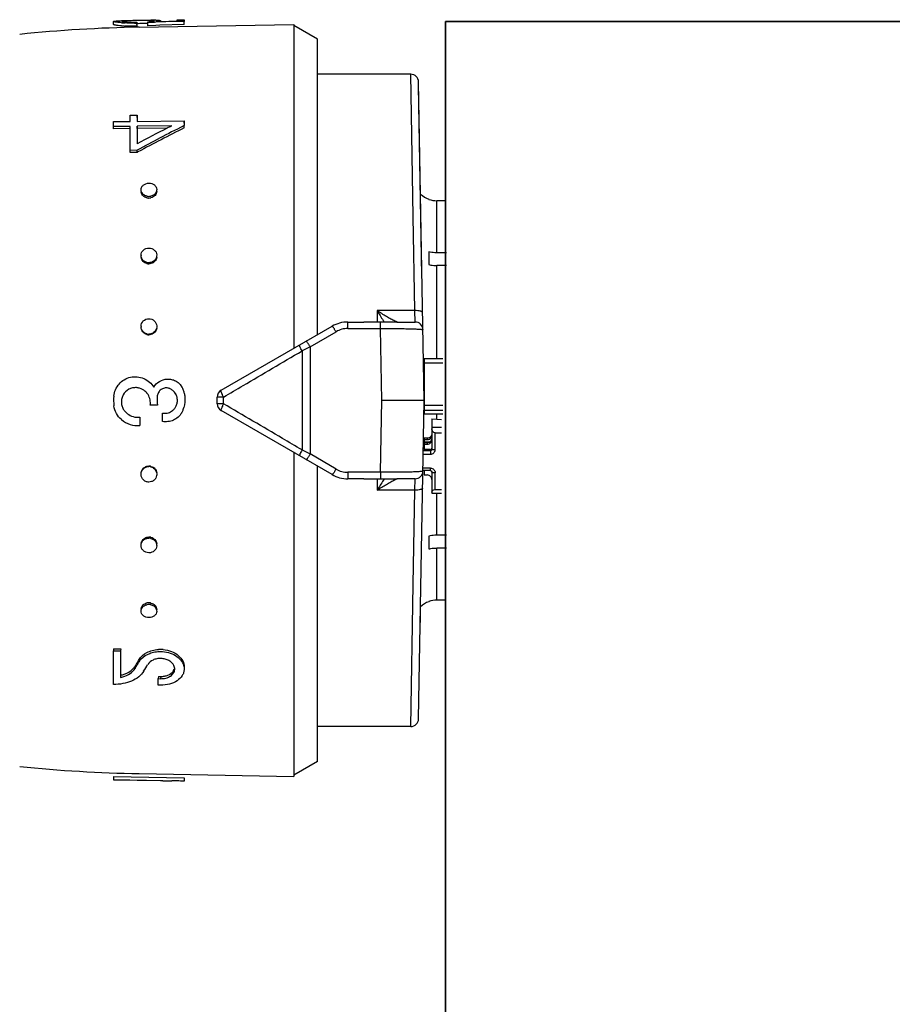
# Model space of a CAD drawing. Header units: millimetres. Extents: x 60394 to 199354, y 20895 to 166073.
# Tile 253 of 256: x 142745 to 142801, y 21618 to 21680. Entities that reach past the tile are written whole.
import ezdxf

# ---------------------------------------------------------------- set-up
doc = ezdxf.new("R2010")
doc.units = ezdxf.units.MM
doc.layers.add('UT_ZAŘÍZENÍ - OT', color=3, linetype='Continuous', lineweight=35)

msp = doc.modelspace()

# ---------------------------------------------------------------- linework, layer by layer
at = {"color": 0, "linetype": 'Continuous'}
for p, q in [((142751.438, 21679.977), (142751.434, 21680.177)), ((142752.07, 21680.223), (142752.085, 21680.224)), ((142752.085, 21680.224), (142752.097, 21680.224)), ((142752.087, 21680.164), (142752.086, 21680.21)), ((142753, 21680.237), (142752.878, 21680.235)), ((142752.924, 21680.138), (142752.924, 21680.075)), ((142753.61, 21680.104), (142753.61, 21680.157)), ((142753.834, 21680.177), (142753.833, 21680.241)), ((142754.121, 21680.172), (142754.424, 21680.181)), ((142755.417, 21680.168), (142754.126, 21680.123)), ((142754.271, 21680.176), (142754.27, 21680.191)), ((142754.424, 21680.181), (142755.483, 21680.215)), ((142754.434, 21680.235), (142754.434, 21680.182)), ((142755.485, 21680.171), (142755.417, 21680.168)), ((142755.483, 21680.283), (142755.933, 21680.291)), ((142755.483, 21680.215), (142755.483, 21680.283)), ((142755.933, 21680.186), (142755.485, 21680.171)), ((142755.933, 21680.291), (142755.933, 21680.186)), ((142755.937, 21679.987), (142755.933, 21680.186)), ((142752.927, 21679.876), (142752.924, 21680.075)), ((142753.001, 21680.037), (142752.926, 21680.036)), ((142753.069, 21679.813), (142762.938, 21679.986)), ((142753.611, 21680.044), (142753.58, 21680.044)), ((142754.04, 21680.12), (142753.61, 21680.104)), ((142753.613, 21679.905), (142753.61, 21680.104)), ((142754.13, 21679.924), (142753.613, 21679.905)), ((142754.126, 21680.123), (142754.04, 21680.12)), ((142754.388, 21679.933), (142754.13, 21679.924)), ((142755.937, 21679.987), (142754.388, 21679.933)), ((142762.938, 21679.986), (142762.938, 21659.341)), ((142764.438, 21679.046), (142762.938, 21679.912)), ((142764.438, 21660.207), (142764.438, 21679.046)), ((142770.383, 21676.812), (142764.438, 21676.812)), ((142770.538, 21667.748), (142770.383, 21676.812)), ((142771.238, 21656.012), (142770.883, 21676.321)), ((142771.099, 21663.946), (142770.887, 21676.071)), ((142752.484, 21674.207), (142752.934, 21674.213)), ((142752.484, 21673.801), (142752.484, 21674.207)), ((142752.934, 21674.213), (142752.934, 21673.807)), ((142752.937, 21674.062), (142752.934, 21674.213)), ((142752.934, 21673.807), (142755.933, 21673.846)), ((142755.933, 21673.846), (142755.933, 21673.534)), ((142755.937, 21673.699), (142755.933, 21673.846)), ((142751.434, 21673.788), (142752.484, 21673.801)), ((142751.434, 21673.477), (142751.434, 21673.788)), ((142752.484, 21673.49), (142751.434, 21673.477)), ((142751.438, 21673.333), (142751.434, 21673.477)), ((142752.487, 21673.346), (142751.438, 21673.333)), ((142752.484, 21671.958), (142752.484, 21673.49)), ((142755.148, 21673.524), (142752.934, 21673.496)), ((142752.934, 21673.496), (142752.934, 21672.377)), ((142752.937, 21673.352), (142752.934, 21673.496)), ((142754.855, 21673.376), (142752.937, 21673.352)), ((142752.937, 21673.352), (142752.937, 21672.494)), ((142755.093, 21673.496), (142755.148, 21673.524)), ((142755.933, 21673.534), (142755.878, 21673.506)), ((142755.937, 21673.39), (142755.933, 21673.534)), ((142752.934, 21671.963), (142752.484, 21671.958)), ((142752.937, 21671.832), (142752.934, 21671.963)), ((142752.487, 21671.827), (142752.484, 21671.958)), ((142752.937, 21671.832), (142752.487, 21671.827)), ((142752.989, 21671.86), (142752.937, 21671.832)), ((142771.538, 21668.848), (142771.538, 21668.835)), ((142772.038, 21665.425), (142772.038, 21668.749)), ((142772.608, 21668.749), (142772.038, 21668.749)), ((142770.64, 21661.737), (142770.538, 21667.748)), ((142771.538, 21665.486), (142771.538, 21664.672)), ((142772.655, 21665.425), (142772.038, 21665.425)), ((142772.038, 21658.686), (142772.038, 21664.612)), ((142772.663, 21664.612), (142772.038, 21664.612)), ((142768.238, 21661.737), (142768.238, 21661.003)), ((142770.64, 21661.737), (142768.238, 21661.737)), ((142770.659, 21661.012), (142770.64, 21661.737)), ((142758.288, 21656.656), (142765.368, 21660.744)), ((142766.368, 21660.597), (142766.368, 21661.012)), ((142766.368, 21661.012), (142767.395, 21661.012)), ((142768.465, 21660.597), (142768.465, 21661.004)), ((142769.501, 21661.012), (142770.659, 21661.012)), ((142763.971, 21659.424), (142765.618, 21660.392)), ((142766.368, 21660.597), (142768.465, 21660.597)), ((142768.537, 21656.012), (142768.465, 21660.597)), ((142763.971, 21659.424), (142763.971, 21652.6)), ((142763.45, 21659.168), (142763.45, 21652.856)), ((142771.238, 21658.686), (142771.238, 21655.164)), ((142771.238, 21658.686), (142772.438, 21658.686)), ((142771.238, 21658.402), (142772.438, 21658.402)), ((142754.224, 21655.709), (142753.774, 21655.709)), ((142758.038, 21655.8), (142758.038, 21656.223)), ((142758.451, 21655.796), (142758.451, 21656.227)), ((142768.465, 21651.427), (142768.537, 21656.012)), ((142771.238, 21656.012), (142768.537, 21656.012)), ((142770.883, 21635.703), (142771.238, 21656.012)), ((142771.238, 21655.706), (142772.438, 21655.706)), ((142754.544, 21654.668), (142754.544, 21655.203)), ((142765.368, 21651.28), (142758.288, 21655.367)), ((142771.238, 21655.391), (142772.438, 21655.391)), ((142771.238, 21655.164), (142772.438, 21655.164)), ((142772.038, 21654.821), (142772.038, 21655.164)), ((142753.114, 21654.94), (142753.114, 21654.406)), ((142771.738, 21654.837), (142771.738, 21652.914)), ((142771.738, 21654.837), (142772.338, 21654.804)), ((142771.738, 21654.306), (142772.338, 21654.306)), ((142771.938, 21652.875), (142771.938, 21653.954)), ((142771.938, 21653.954), (142772.338, 21653.954)), ((142771.238, 21653.168), (142771.188, 21653.168)), ((142771.191, 21653.363), (142771.601, 21653.363)), ((142771.192, 21653.397), (142771.198, 21653.72)), ((142771.239, 21653.394), (142771.192, 21653.397)), ((142771.238, 21653.608), (142771.238, 21653.363)), ((142771.438, 21653.608), (142771.238, 21653.608)), ((142771.238, 21653.51), (142771.438, 21653.51)), ((142771.238, 21653.315), (142771.238, 21652.874)), ((142771.438, 21653.315), (142771.238, 21653.315)), ((142771.238, 21653.218), (142771.438, 21653.218)), ((142771.438, 21653.608), (142771.438, 21653.51)), ((142771.438, 21653.315), (142771.438, 21653.218)), ((142762.938, 21652.683), (142762.938, 21632.038)), ((142765.618, 21651.631), (142763.971, 21652.6)), ((142771.178, 21652.581), (142771.638, 21652.581)), ((142771.182, 21652.816), (142771.638, 21652.816)), ((142771.238, 21652.972), (142771.184, 21652.972)), ((142771.638, 21652.874), (142771.238, 21652.874)), ((142771.638, 21652.874), (142771.638, 21652.581)), ((142764.438, 21632.978), (142764.438, 21651.817)), ((142766.368, 21651.427), (142766.368, 21651.012)), ((142768.465, 21651.427), (142766.368, 21651.427)), ((142768.465, 21651.427), (142768.465, 21651.019)), ((142771.638, 21651.537), (142771.159, 21651.537)), ((142771.638, 21651.698), (142771.162, 21651.698)), ((142771.238, 21651.537), (142771.238, 21651.256)), ((142771.238, 21651.256), (142771.438, 21651.256)), ((142771.638, 21651.537), (142771.638, 21651.698)), ((142771.738, 21651.443), (142771.738, 21650.089)), ((142771.938, 21650.325), (142771.938, 21651.404)), ((142767.395, 21651.012), (142766.368, 21651.012)), ((142768.238, 21651.021), (142768.238, 21650.287)), ((142770.659, 21651.012), (142769.501, 21651.012)), ((142770.64, 21650.287), (142770.659, 21651.012)), ((142770.64, 21650.287), (142768.238, 21650.287)), ((142770.538, 21644.276), (142770.64, 21650.287)), ((142771.738, 21650.089), (142772.338, 21650.089)), ((142771.938, 21650.325), (142772.338, 21650.325)), ((142772.038, 21647.412), (142772.038, 21650.089)), ((142771.538, 21647.351), (142771.538, 21646.538)), ((142772.663, 21647.412), (142772.038, 21647.412)), ((142772.038, 21643.275), (142772.038, 21646.599)), ((142772.655, 21646.599), (142772.038, 21646.599)), ((142770.383, 21635.212), (142770.538, 21644.276)), ((142771.538, 21643.189), (142771.538, 21643.176)), ((142772.608, 21643.275), (142772.038, 21643.275)), ((142770.982, 21641.397), (142770.997, 21642.259)), ((142751.438, 21640.171), (142751.434, 21640.04)), ((142751.434, 21637.897), (142751.434, 21640.04)), ((142751.434, 21640.04), (142751.884, 21640.034)), ((142751.438, 21640.171), (142751.887, 21640.166)), ((142751.887, 21640.166), (142751.884, 21640.034)), ((142751.884, 21640.034), (142751.884, 21638.346)), ((142753.031, 21639.435), (142753.059, 21639.482)), ((142753.059, 21639.482), (142753.056, 21639.344)), ((142752.804, 21639.059), (142752.801, 21638.918)), ((142752.914, 21639.106), (142752.943, 21639.154)), ((142754.287, 21638.414), (142754.284, 21638.268)), ((142754.284, 21637.86), (142754.284, 21638.268)), ((142754.284, 21638.268), (142754.434, 21638.266)), ((142754.287, 21638.414), (142754.437, 21638.412)), ((142754.437, 21638.412), (142754.434, 21638.266)), ((142754.434, 21637.858), (142754.284, 21637.86)), ((142770.383, 21635.212), (142764.438, 21635.212)), ((142764.438, 21632.978), (142762.938, 21632.112)), ((142751.438, 21632.026), (142751.434, 21631.826)), ((142751.434, 21631.814), (142751.434, 21631.826)), ((142751.434, 21631.826), (142755.933, 21631.748)), ((142754.584, 21631.76), (142751.434, 21631.814)), ((142751.438, 21632.026), (142755.937, 21631.947)), ((142753.069, 21632.21), (142762.938, 21632.038)), ((142755.937, 21631.947), (142755.933, 21631.748)), ((142755.937, 21631.937), (142755.933, 21631.737)), ((142754.584, 21631.756), (142754.584, 21631.76)), ((142754.584, 21631.756), (142755.147, 21631.746)), ((142755.933, 21631.748), (142755.933, 21631.737))]:
    msp.add_line(p, q, dxfattribs=at)
for centre, radius, start, end in [((142752.702, 21644.489), 35.74, 91.01238, 91.21551), ((142752.23, 21678.428), 1.789, 94.25337, 94.6326), ((142752.286, 21677.659), 2.559, 93.45872, 94.22835), ((142752.75, 21690.166), 10.03, 270.37671, 270.99382), ((142753.161, 21686.565), 6.424, 274.00652, 274.76218), ((142753.247, 21685.523), 5.379, 274.77014, 275.5791), ((142753.683, 21674.963), 5.28, 88.37447, 89.19799), ((142754.543, 21638.134), 42.126, 90.84632, 91.00332), ((142754.258, 21657.235), 23.023, 90.56986, 90.83886), ((142754.158, 21667.031), 13.227, 90.13111, 90.55891), ((142754.64, 21589.827), 90, 91, 95.86353), ((142752.552, 21688.653), 8.577, 265.82558, 266.62577), ((142752.553, 21688.504), 8.626, 265.85586, 266.65073), ((142752.625, 21689.907), 9.833, 266.63176, 267.39596), ((142752.627, 21689.775), 9.899, 266.65673, 267.41559), ((142752.707, 21692.617), 12.544, 270.2757, 270.99142), ((142770.383, 21676.312), 0.5, 1.00273, 90.00005), ((142803.222, 21579.572), 105.191, 116.74897, 118.55954), ((142802.767, 21578.909), 105.923, 116.89327, 118.06457), ((142802.958, 21579.195), 105.279, 116.52799, 118.3353), ((142799.855, 21584.596), 99.533, 116.72558, 116.87901), ((142753.527, 21669.332), 0.34, 181.83857, 189.22993), ((142753.68, 21669.602), 0.578, 257.40046, 263.77919), ((142753.683, 21669.499), 0.583, 257.43846, 263.79562), ((142753.679, 21669.591), 0.567, 263.76903, 270.51539), ((142753.682, 21669.489), 0.572, 263.78497, 270.51556), ((142753.678, 21669.601), 0.577, 270.61415, 283.65474), ((142753.681, 21669.499), 0.582, 270.61233, 283.61615), ((142753.857, 21669.341), 0.33, 0.0012, 1.80344), ((142772.038, 21670.262), 1.5, 226.64917, 250.52878), ((142772.039, 21670.258), 1.509, 250.58004, 269.92942), ((142753.598, 21665.261), 0.415, 180.00363, 182.62681), ((142753.77, 21665.192), 0.417, 351.68515, 359.95596), ((142753.682, 21665.325), 0.529, 255.90699, 262.90203), ((142753.686, 21665.257), 0.533, 255.94846, 262.92018), ((142753.681, 21665.311), 0.515, 262.89641, 270.33517), ((142753.684, 21665.242), 0.519, 262.91395, 270.33539), ((142789.02, 21674.259), 24.264, 211.06983, 212.81472), ((142753.655, 21660.727), 0.471, 180.01487, 185.18459), ((142766.368, 21659.012), 2, 90, 120), ((142785.063, 21671.714), 19.559, 212.83138, 213.19135), ((142770.659, 21660.512), 0.5, 0.9973, 89.99995), ((142753.685, 21660.737), 0.505, 254.94557, 262.29746), ((142753.688, 21660.706), 0.509, 254.989, 262.3166), ((142753.682, 21660.72), 0.488, 262.29512, 270.14263), ((142753.686, 21660.689), 0.492, 262.31359, 270.14288), ((142766.368, 21659.118), 1.479, 90.0293, 120.51258), ((142871.533, 21440.051), 244.324, 116.11937, 116.25551), ((142771.138, 21657.856), 0.0994, 313.59217, 359.98031), ((142771.137, 21657.868), 0.301, 284.00989, 289.44256), ((142754.873, 21656.311), 1.078, 27.84061, 34.02965), ((142754.095, 21656.012), 2.661, 174.20363, 187.38301), ((142752.83, 21655.949), 0.878, 79.26214, 86.10486), ((142752.82, 21655.9), 0.927, 73.07928, 79.21627), ((142752.817, 21655.862), 0.963, 41.07571, 50.01192), ((142752.811, 21655.858), 0.97, 32.46127, 41.04427), ((142756.52, 21656.012), 2.316, 172.81682, 187.51949), ((142754.793, 21656.234), 0.576, 71.25318, 78.39725), ((142754.795, 21656.241), 0.569, 63.84048, 71.25521), ((142754.67, 21656.005), 0.836, 39.13046, 49.82845), ((142754.677, 21656.01), 0.828, 29.69129, 39.12926), ((142754.878, 21656.313), 1.073, 21.6663, 27.84286), ((142754.895, 21656.32), 1.054, 15.21143, 21.66816), ((142753.983, 21656.073), 1.999, 11.83461, 15.19202), ((142758.538, 21656.223), 0.5, 120, 180), ((142771.138, 21656.24), 0.3, 70.55401, 72.35353), ((142758.538, 21655.8), 0.5, 180, 240), ((142752.825, 21655.906), 0.893, 214.11402, 220.95302), ((142752.995, 21656.055), 1.119, 220.98571, 227.22441), ((142754.686, 21655.975), 0.785, 259.56156, 266.77563), ((142754.673, 21656.013), 0.831, 307.97112, 320.9467), ((142754.665, 21656.02), 0.841, 320.92395, 328.11089), ((142754.714, 21655.874), 1.247, 328.36326, 330.5708), ((142754.729, 21655.867), 1.23, 330.55262, 339.45926), ((142754.775, 21655.849), 1.181, 339.47291, 345.3977), ((142752.996, 21656.046), 1.644, 229.79423, 274.1007), ((142752.996, 21656.038), 1.104, 269.87405, 276.1358), ((142771.447, 21653.805), 0.29, 325.94596, 359.95559), ((142871.533, 21871.973), 244.324, 243.74449, 243.88063), ((142753.682, 21651.303), 0.489, 81.95126, 89.79291), ((142753.685, 21651.334), 0.493, 81.96974, 89.79318), ((142753.679, 21651.285), 0.507, 74.61727, 81.95392), ((142753.683, 21651.316), 0.51, 74.66061, 81.97306), ((142753.703, 21651.294), 0.481, 352.20997, 354.91531), ((142766.368, 21653.012), 2, 240, 270), ((142766.368, 21652.905), 1.479, 239.48743, 269.97069), ((142770.659, 21651.512), 0.5, 270, 359), ((142771.649, 21651.443), 0.0882, 0.03691, 8.66078), ((142788.942, 21637.814), 24.171, 147.18194, 148.9335), ((142785.406, 21640.087), 19.968, 146.8123, 147.16491), ((142753.68, 21646.712), 0.516, 82.18024, 89.60747), ((142753.684, 21646.78), 0.52, 82.19776, 89.60771), ((142753.678, 21646.695), 0.533, 75.22208, 82.18643), ((142753.681, 21646.763), 0.537, 75.26335, 82.20456), ((142753.683, 21642.528), 0.579, 90.47615, 102.57666), ((142753.682, 21642.544), 0.563, 89.46365, 90.42767), ((142753.682, 21642.533), 0.574, 82.72194, 89.43835), ((142753.68, 21642.519), 0.588, 76.41423, 82.73319), ((142772.038, 21641.762), 1.5, 109.47122, 133.35083), ((142772.039, 21641.765), 1.509, 90.07058, 109.41996), ((142753.527, 21642.692), 0.34, 170.77007, 178.16143), ((142753.679, 21642.426), 0.574, 89.52764, 102.6205), ((142753.678, 21642.431), 0.569, 82.70603, 89.43816), ((142753.676, 21642.416), 0.584, 76.3765, 82.71678), ((142753.857, 21642.682), 0.33, 358.19656, 359.9988), ((142754.415, 21638.188), 1.949, 89.34777, 93.68224), ((142754.414, 21638.156), 1.981, 84.74512, 89.3338), ((142713.51, 21663.063), 46.046, 328.85211, 329.1259), ((142712.661, 21663.231), 46.929, 329.13232, 329.40315), ((142753.924, 21638.83), 1.009, 142.68913, 149.33475), ((142754.019, 21638.757), 1.129, 136.6726, 142.69573), ((142751.935, 21639.606), 1.027, 315.49883, 321.71461), ((142752.014, 21639.544), 0.927, 321.71489, 328.50896), ((142714.384, 21662.2), 44.921, 328.78337, 329.0635), ((142714.862, 21662.246), 44.466, 328.57088, 328.85214), ((142715.129, 21662.127), 44.808, 328.5423, 329.17295), ((142754.875, 21638.888), 0.458, 358.60453, 6.96692), ((142751.499, 21640.216), 1.908, 281.62893, 285.76186), ((142770.383, 21635.712), 0.5, 270, 359), ((142754.64, 21722.197), 90, 264.13647, 269)]:
    msp.add_arc(centre, radius, start, end, dxfattribs=at)
at = {"color": 0, "linetype": 'Continuous', "extrusion": (0, 0, -1)}
for centre, major_axis, ratio, start_param, end_param in [((142771.938, 21654.189), (0, -0.235), 0.85043, 0, 1.570796), ((142771.938, 21650.168), (0.2, 0), 0.785695, 3.141593, 4.712389)]:
    msp.add_ellipse(centre, major_axis=major_axis, ratio=ratio, start_param=start_param, end_param=end_param, dxfattribs=at)
at = {"color": 0, "linetype": 'Continuous'}
for points, knots in [([(142751.434, 21680.177), (142751.434, 21680.18), (142751.441, 21680.186), (142751.449, 21680.189), (142751.454, 21680.19)], [0, 0, 0, 0, 0.34526, 1, 1, 1, 1]), ([(142751.928, 21680.099), (142751.858, 21680.104), (142751.76, 21680.113), (142751.639, 21680.127), (142751.568, 21680.137), (142751.512, 21680.147), (142751.471, 21680.157), (142751.447, 21680.164), (142751.434, 21680.173), (142751.434, 21680.177)], [0, 0, 0, 0, 0.415889, 0.585993, 0.728367, 0.841268, 0.923827, 0.975949, 1, 1, 1, 1]), ([(142751.454, 21680.19), (142751.458, 21680.191), (142751.477, 21680.197), (142751.498, 21680.2), (142751.514, 21680.202)], [0, 0, 0, 0, 0.194984, 1, 1, 1, 1]), ([(142751.514, 21680.202), (142751.57, 21680.209), (142751.713, 21680.215), (142751.857, 21680.219), (142751.944, 21680.221)], [0, 0, 0, 0, 0.393124, 1, 1, 1, 1]), ([(142751.977, 21680.191), (142751.977, 21680.191), (142751.976, 21680.19), (142751.976, 21680.19), (142751.976, 21680.189)], [0, 0, 0, 0, 0.519614, 1, 1, 1, 1]), ([(142751.976, 21680.189), (142751.976, 21680.188), (142751.981, 21680.184), (142751.998, 21680.178), (142752.036, 21680.17), (142752.097, 21680.162), (142752.147, 21680.158), (142752.175, 21680.155)], [0, 0, 0, 0, 0.026104, 0.078509, 0.271488, 0.580502, 1, 1, 1, 1]), ([(142752.086, 21680.21), (142752.071, 21680.209), (142752.045, 21680.207), (142752.011, 21680.202), (142751.99, 21680.198), (142751.979, 21680.194), (142751.977, 21680.191)], [0, 0, 0, 0, 0.402142, 0.703286, 0.901798, 1, 1, 1, 1]), ([(142752.878, 21680.235), (142752.738, 21680.233), (142752.49, 21680.227), (142752.241, 21680.22), (142752.132, 21680.214)], [0, 0, 0, 0, 0.5608, 1, 1, 1, 1]), ([(142752.175, 21680.155), (142752.218, 21680.152), (142752.432, 21680.138), (142752.645, 21680.135), (142752.816, 21680.136)], [0, 0, 0, 0, 0.202928, 1, 1, 1, 1]), ([(142753.578, 21680.243), (142753.534, 21680.243), (142753.341, 21680.243), (142753.149, 21680.24), (142753, 21680.237)], [0, 0, 0, 0, 0.228486, 1, 1, 1, 1]), ([(142753.757, 21680.242), (142753.743, 21680.243), (142753.683, 21680.243), (142753.624, 21680.243), (142753.578, 21680.243)], [0, 0, 0, 0, 0.229978, 1, 1, 1, 1]), ([(142753.77, 21680.17), (142753.807, 21680.174), (142753.873, 21680.181), (142753.949, 21680.192), (142753.994, 21680.201), (142754.016, 21680.207), (142754.029, 21680.212), (142754.036, 21680.217), (142754.036, 21680.219)], [0, 0, 0, 0, 0.416564, 0.727805, 0.840468, 0.923103, 0.975235, 1, 1, 1, 1]), ([(142753.943, 21680.236), (142753.935, 21680.237), (142753.898, 21680.239), (142753.862, 21680.24), (142753.833, 21680.241)], [0, 0, 0, 0, 0.216654, 1, 1, 1, 1]), ([(142754.012, 21680.229), (142754.008, 21680.23), (142753.985, 21680.233), (142753.962, 21680.235), (142753.943, 21680.236)], [0, 0, 0, 0, 0.191517, 1, 1, 1, 1]), ([(142754.036, 21680.219), (142754.036, 21680.222), (142754.026, 21680.227), (142754.018, 21680.228), (142754.012, 21680.229)], [0, 0, 0, 0, 0.306489, 1, 1, 1, 1]), ([(142754.27, 21680.191), (142754.26, 21680.19), (142754.21, 21680.182), (142754.16, 21680.176), (142754.121, 21680.172)], [0, 0, 0, 0, 0.219199, 1, 1, 1, 1]), ([(142754.128, 21680.258), (142754.142, 21680.258), (142754.195, 21680.258), (142754.247, 21680.257), (142754.284, 21680.256)], [0, 0, 0, 0, 0.28218, 1, 1, 1, 1]), ([(142754.434, 21680.235), (142754.434, 21680.23), (142754.415, 21680.222), (142754.387, 21680.213), (142754.334, 21680.202), (142754.294, 21680.195), (142754.27, 21680.191)], [0, 0, 0, 0, 0.080473, 0.272652, 0.58028, 1, 1, 1, 1]), ([(142754.284, 21680.256), (142754.294, 21680.256), (142754.328, 21680.254), (142754.361, 21680.252), (142754.384, 21680.249)], [0, 0, 0, 0, 0.312325, 1, 1, 1, 1]), ([(142754.384, 21680.249), (142754.396, 21680.248), (142754.412, 21680.246), (142754.429, 21680.241), (142754.434, 21680.237), (142754.434, 21680.235)], [0, 0, 0, 0, 0.708486, 0.898996, 1, 1, 1, 1]), ([(142751.93, 21679.9), (142751.86, 21679.905), (142751.763, 21679.914), (142751.642, 21679.928), (142751.571, 21679.938), (142751.516, 21679.947), (142751.474, 21679.957), (142751.451, 21679.965), (142751.438, 21679.973), (142751.438, 21679.977)], [0, 0, 0, 0, 0.416026, 0.586157, 0.728535, 0.841423, 0.923955, 0.976034, 1, 1, 1, 1]), ([(142752.767, 21680.073), (142752.716, 21680.073), (142752.52, 21680.073), (142752.323, 21680.078), (142752.179, 21680.084)], [0, 0, 0, 0, 0.261385, 1, 1, 1, 1]), ([(142752.927, 21679.876), (142752.862, 21679.875), (142752.613, 21679.873), (142752.364, 21679.877), (142752.18, 21679.886)], [0, 0, 0, 0, 0.261104, 1, 1, 1, 1]), ([(142753.58, 21680.044), (142753.536, 21680.043), (142753.343, 21680.043), (142753.15, 21680.04), (142753.001, 21680.037)], [0, 0, 0, 0, 0.228577, 1, 1, 1, 1]), ([(142753.184, 21669.432), (142753.182, 21669.488), (142753.209, 21669.604), (142753.321, 21669.748), (142753.489, 21669.841), (142753.618, 21669.864), (142753.684, 21669.865)], [0, 0, 0, 0, 0.229393, 0.470966, 0.729703, 1, 1, 1, 1]), ([(142753.684, 21669.865), (142753.747, 21669.865), (142753.872, 21669.846), (142754.037, 21669.762), (142754.151, 21669.628), (142754.182, 21669.517), (142754.183, 21669.463)], [0, 0, 0, 0, 0.270385, 0.528616, 0.769944, 1, 1, 1, 1]), ([(142754.183, 21669.463), (142754.185, 21669.415), (142754.166, 21669.316), (142754.113, 21669.231), (142754.08, 21669.194)], [0, 0, 0, 0, 0.488775, 1, 1, 1, 1]), ([(142753.288, 21669.186), (142753.257, 21669.22), (142753.206, 21669.297), (142753.185, 21669.388), (142753.184, 21669.432)], [0, 0, 0, 0, 0.509651, 1, 1, 1, 1]), ([(142753.556, 21668.931), (142753.466, 21668.951), (142753.299, 21669.03), (142753.205, 21669.195), (142753.192, 21669.278)], [0, 0, 0, 0, 0.524629, 1, 1, 1, 1]), ([(142753.554, 21669.038), (142753.528, 21669.044), (142753.43, 21669.073), (142753.339, 21669.13), (142753.288, 21669.186)], [0, 0, 0, 0, 0.260211, 1, 1, 1, 1]), ([(142754.08, 21669.194), (142754.063, 21669.175), (142753.988, 21669.104), (142753.89, 21669.059), (142753.814, 21669.04)], [0, 0, 0, 0, 0.24218, 1, 1, 1, 1]), ([(142754.187, 21669.341), (142754.187, 21669.249), (142754.101, 21669.053), (142753.917, 21668.957), (142753.818, 21668.933)], [0, 0, 0, 0, 0.47302, 1, 1, 1, 1]), ([(142753.184, 21665.261), (142753.184, 21665.322), (142753.212, 21665.446), (142753.323, 21665.602), (142753.489, 21665.704), (142753.619, 21665.729), (142753.684, 21665.729)], [0, 0, 0, 0, 0.241806, 0.488407, 0.741812, 1, 1, 1, 1]), ([(142753.684, 21665.729), (142753.807, 21665.73), (142754, 21665.663), (142754.149, 21665.465), (142754.18, 21665.346), (142754.183, 21665.287)], [0, 0, 0, 0, 0.507384, 0.755665, 1, 1, 1, 1]), ([(142753.251, 21665.028), (142753.241, 21665.044), (142753.206, 21665.111), (142753.187, 21665.186), (142753.184, 21665.242)], [0, 0, 0, 0, 0.253103, 1, 1, 1, 1]), ([(142753.556, 21664.739), (142753.465, 21664.762), (142753.292, 21664.857), (142753.205, 21665.035), (142753.192, 21665.125)], [0, 0, 0, 0, 0.510101, 1, 1, 1, 1]), ([(142754.145, 21665.089), (142754.116, 21665.022), (142754.023, 21664.9), (142753.886, 21664.832), (142753.814, 21664.813)], [0, 0, 0, 0, 0.492845, 1, 1, 1, 1]), ([(142754.183, 21665.132), (142754.17, 21665.041), (142754.082, 21664.862), (142753.91, 21664.765), (142753.818, 21664.741)], [0, 0, 0, 0, 0.489899, 1, 1, 1, 1]), ([(142754.183, 21665.287), (142754.185, 21665.236), (142754.176, 21665.168), (142754.152, 21665.104), (142754.145, 21665.089)], [0, 0, 0, 0, 0.747031, 1, 1, 1, 1]), ([(142772.038, 21665.425), (142771.995, 21665.425), (142771.827, 21665.43), (142771.659, 21665.455), (142771.538, 21665.486)], [0, 0, 0, 0, 0.252472, 1, 1, 1, 1]), ([(142753.554, 21664.812), (142753.491, 21664.827), (142753.373, 21664.88), (142753.284, 21664.975), (142753.251, 21665.028)], [0, 0, 0, 0, 0.506643, 1, 1, 1, 1]), ([(142771.538, 21664.672), (142771.578, 21664.662), (142771.742, 21664.627), (142771.911, 21664.612), (142772.038, 21664.612)], [0, 0, 0, 0, 0.247091, 1, 1, 1, 1]), ([(142769.358, 21661.076), (142769.275, 21661.116), (142769.098, 21661.209), (142768.722, 21661.425), (142768.433, 21661.607), (142768.238, 21661.737)], [0, 0, 0, 0, 0.213248, 0.460801, 1, 1, 1, 1]), ([(142771.14, 21661.608), (142771.14, 21661.617), (142771.13, 21661.64), (142771.098, 21661.663), (142771.051, 21661.685), (142770.961, 21661.713), (142770.822, 21661.733), (142770.704, 21661.738), (142770.64, 21661.737)], [0, 0, 0, 0, 0.054454, 0.124226, 0.220024, 0.341181, 0.645763, 1, 1, 1, 1]), ([(142753.184, 21660.727), (142753.184, 21660.853), (142753.292, 21661.117), (142753.556, 21661.222), (142753.684, 21661.223)], [0, 0, 0, 0, 0.49811, 1, 1, 1, 1]), ([(142753.684, 21661.223), (142753.804, 21661.223), (142754.055, 21661.132), (142754.171, 21660.891), (142754.182, 21660.772)], [0, 0, 0, 0, 0.501804, 1, 1, 1, 1]), ([(142765.618, 21660.392), (142765.597, 21660.412), (142765.565, 21660.46), (142765.532, 21660.534), (142765.493, 21660.597), (142765.454, 21660.648), (142765.424, 21660.69), (142765.399, 21660.721), (142765.383, 21660.737), (142765.371, 21660.746), (142765.368, 21660.744)], [0, 0, 0, 0, 0.198142, 0.388892, 0.560134, 0.707991, 0.828678, 0.918542, 0.975091, 1, 1, 1, 1]), ([(142768.465, 21661.004), (142768.286, 21661.002), (142767.929, 21661.003), (142767.572, 21661.012), (142767.395, 21661.012)], [0, 0, 0, 0, 0.502804, 1, 1, 1, 1]), ([(142769.501, 21661.012), (142769.422, 21661.012), (142769.076, 21661.011), (142768.731, 21661.007), (142768.465, 21661.004)], [0, 0, 0, 0, 0.230893, 1, 1, 1, 1]), ([(142769.437, 21661.04), (142769.431, 21661.043), (142769.404, 21661.054), (142769.378, 21661.066), (142769.358, 21661.076)], [0, 0, 0, 0, 0.229765, 1, 1, 1, 1]), ([(142769.468, 21661.028), (142769.465, 21661.029), (142769.455, 21661.033), (142769.445, 21661.037), (142769.437, 21661.04)], [0, 0, 0, 0, 0.235586, 1, 1, 1, 1]), ([(142769.527, 21661.012), (142769.519, 21661.012), (142769.499, 21661.017), (142769.479, 21661.023), (142769.468, 21661.028)], [0, 0, 0, 0, 0.393757, 1, 1, 1, 1]), ([(142753.556, 21660.214), (142753.474, 21660.237), (142753.317, 21660.323), (142753.227, 21660.479), (142753.205, 21660.561)], [0, 0, 0, 0, 0.50198, 1, 1, 1, 1]), ([(142753.554, 21660.249), (142753.481, 21660.269), (142753.342, 21660.34), (142753.251, 21660.468), (142753.222, 21660.537)], [0, 0, 0, 0, 0.50114, 1, 1, 1, 1]), ([(142754.166, 21660.601), (142754.143, 21660.519), (142754.054, 21660.362), (142753.897, 21660.273), (142753.814, 21660.25)], [0, 0, 0, 0, 0.49918, 1, 1, 1, 1]), ([(142754.183, 21660.628), (142754.17, 21660.533), (142754.086, 21660.346), (142753.911, 21660.241), (142753.818, 21660.215)], [0, 0, 0, 0, 0.498032, 1, 1, 1, 1]), ([(142768.465, 21660.597), (142768.641, 21660.598), (142768.986, 21660.598), (142769.487, 21660.595), (142769.948, 21660.589), (142770.298, 21660.582), (142770.545, 21660.574), (142770.701, 21660.568), (142770.836, 21660.562), (142770.948, 21660.555), (142771.036, 21660.547), (142771.099, 21660.54), (142771.137, 21660.533), (142771.154, 21660.527), (142771.159, 21660.522), (142771.159, 21660.521)], [0, 0, 0, 0, 0.195605, 0.383531, 0.55643, 0.707585, 0.773165, 0.831259, 0.881323, 0.92293, 0.955723, 0.979458, 0.994025, 0.997954, 1, 1, 1, 1]), ([(142763.45, 21659.168), (142763.424, 21659.214), (142763.388, 21659.283), (142763.345, 21659.37), (142763.32, 21659.425), (142763.301, 21659.47), (142763.289, 21659.505), (142763.283, 21659.527), (142763.284, 21659.541), (142763.287, 21659.543)], [0, 0, 0, 0, 0.389691, 0.560136, 0.707341, 0.827183, 0.916538, 0.973346, 1, 1, 1, 1]), ([(142763.971, 21659.424), (142763.942, 21659.474), (142763.899, 21659.545), (142763.842, 21659.635), (142763.806, 21659.69), (142763.775, 21659.735), (142763.751, 21659.767), (142763.735, 21659.785), (142763.726, 21659.793), (142763.722, 21659.794), (142763.721, 21659.793)], [0, 0, 0, 0, 0.387648, 0.559336, 0.708365, 0.829964, 0.920373, 0.976704, 0.992026, 1, 1, 1, 1]), ([(142758.451, 21656.227), (142758.866, 21656.472), (142760.533, 21657.452), (142762.199, 21658.432), (142763.45, 21659.168)], [0, 0, 0, 0, 0.249365, 1, 1, 1, 1]), ([(142751.448, 21656.281), (142751.462, 21656.423), (142751.537, 21656.705), (142751.843, 21657.193), (142752.494, 21657.585), (142753.251, 21657.51), (142753.735, 21657.197), (142753.921, 21656.973), (142753.994, 21656.85)], [0, 0, 0, 0, 0.125806, 0.251598, 0.500158, 0.748611, 0.874302, 1, 1, 1, 1]), ([(142753.994, 21656.85), (142754.081, 21657.002), (142754.337, 21657.265), (142754.776, 21657.394), (142755.128, 21657.362), (142755.379, 21657.272), (142755.6, 21657.122), (142755.717, 21656.987), (142755.766, 21656.914)], [0, 0, 0, 0, 0.249691, 0.498274, 0.623384, 0.748679, 0.874168, 1, 1, 1, 1]), ([(142752.89, 21656.825), (142752.806, 21656.83), (142752.636, 21656.818), (142752.319, 21656.702), (142752.065, 21656.453), (142751.942, 21656.136), (142751.916, 21655.881), (142751.962, 21655.629), (142752.038, 21655.475), (142752.085, 21655.405)], [0, 0, 0, 0, 0.124702, 0.249421, 0.497433, 0.62303, 0.748788, 0.874419, 1, 1, 1, 1]), ([(142753.774, 21655.709), (142753.79, 21655.824), (142753.781, 21656.061), (142753.692, 21656.281), (142753.629, 21656.379)], [0, 0, 0, 0, 0.500135, 1, 1, 1, 1]), ([(142754.909, 21656.798), (142754.832, 21656.814), (142754.669, 21656.814), (142754.448, 21656.714), (142754.284, 21656.535), (142754.232, 21656.38), (142754.222, 21656.301)], [0, 0, 0, 0, 0.248903, 0.498305, 0.748695, 1, 1, 1, 1]), ([(142755.379, 21655.576), (142755.418, 21655.638), (142755.48, 21655.775), (142755.512, 21655.996), (142755.488, 21656.218), (142755.432, 21656.357), (142755.396, 21656.421)], [0, 0, 0, 0, 0.249892, 0.499949, 0.75024, 1, 1, 1, 1]), ([(142755.94, 21656.483), (142755.956, 21656.406), (142756.002, 21656.097), (142755.977, 21655.778), (142755.918, 21655.551)], [0, 0, 0, 0, 0.250786, 1, 1, 1, 1]), ([(142758.451, 21656.227), (142758.422, 21656.279), (142758.372, 21656.374), (142758.314, 21656.502), (142758.284, 21656.591), (142758.278, 21656.637), (142758.283, 21656.654), (142758.288, 21656.656)], [0, 0, 0, 0, 0.377895, 0.69297, 0.905251, 0.965919, 1, 1, 1, 1]), ([(142751.935, 21654.79), (142751.806, 21654.9), (142751.587, 21655.171), (142751.478, 21655.501), (142751.456, 21655.67)], [0, 0, 0, 0, 0.49938, 1, 1, 1, 1]), ([(142758.451, 21656.227), (142758.423, 21656.227), (142758.368, 21656.227), (142758.29, 21656.227), (142758.219, 21656.226), (142758.158, 21656.226), (142758.114, 21656.225), (142758.086, 21656.225), (142758.069, 21656.225), (142758.056, 21656.224), (142758.046, 21656.224), (142758.042, 21656.223), (142758.038, 21656.224), (142758.038, 21656.223)], [0, 0, 0, 0, 0.203374, 0.394866, 0.56769, 0.716771, 0.837685, 0.88646, 0.926896, 0.958626, 0.981467, 0.99529, 1, 1, 1, 1]), ([(142758.451, 21655.796), (142758.423, 21655.796), (142758.368, 21655.797), (142758.29, 21655.797), (142758.219, 21655.797), (142758.158, 21655.798), (142758.114, 21655.798), (142758.086, 21655.799), (142758.069, 21655.799), (142758.056, 21655.8), (142758.046, 21655.799), (142758.042, 21655.801), (142758.038, 21655.8), (142758.038, 21655.8)], [0, 0, 0, 0, 0.203374, 0.394866, 0.56769, 0.716771, 0.837685, 0.88646, 0.926896, 0.958626, 0.981467, 0.99529, 1, 1, 1, 1]), ([(142758.451, 21655.796), (142758.422, 21655.745), (142758.372, 21655.649), (142758.314, 21655.521), (142758.284, 21655.433), (142758.278, 21655.386), (142758.283, 21655.37), (142758.288, 21655.367)], [0, 0, 0, 0, 0.377895, 0.69297, 0.905251, 0.965919, 1, 1, 1, 1]), ([(142763.45, 21652.856), (142763.033, 21653.102), (142761.366, 21654.081), (142759.699, 21655.062), (142758.451, 21655.796)], [0, 0, 0, 0, 0.250578, 1, 1, 1, 1]), ([(142752.235, 21655.233), (142752.336, 21655.139), (142752.576, 21654.987), (142752.855, 21654.934), (142752.993, 21654.934)], [0, 0, 0, 0, 0.500561, 1, 1, 1, 1]), ([(142755.776, 21655.22), (142755.713, 21655.119), (142755.558, 21654.933), (142755.253, 21654.736), (142754.903, 21654.64), (142754.661, 21654.646), (142754.544, 21654.668)], [0, 0, 0, 0, 0.249964, 0.499879, 0.749906, 1, 1, 1, 1]), ([(142754.642, 21655.191), (142754.738, 21655.186), (142754.933, 21655.209), (142755.108, 21655.3), (142755.184, 21655.359)], [0, 0, 0, 0, 0.50069, 1, 1, 1, 1]), ([(142771.738, 21653.902), (142771.738, 21653.864), (142771.722, 21653.786), (142771.655, 21653.688), (142771.555, 21653.623), (142771.477, 21653.608), (142771.438, 21653.608)], [0, 0, 0, 0, 0.247784, 0.496832, 0.747734, 1, 1, 1, 1]), ([(142771.438, 21653.51), (142771.486, 21653.51), (142771.585, 21653.534), (142771.661, 21653.602), (142771.688, 21653.642)], [0, 0, 0, 0, 0.501963, 1, 1, 1, 1]), ([(142771.738, 21653.609), (142771.738, 21653.571), (142771.722, 21653.493), (142771.655, 21653.396), (142771.555, 21653.33), (142771.477, 21653.315), (142771.438, 21653.315)], [0, 0, 0, 0, 0.247784, 0.496832, 0.747734, 1, 1, 1, 1]), ([(142771.438, 21653.218), (142771.477, 21653.218), (142771.555, 21653.233), (142771.655, 21653.298), (142771.722, 21653.396), (142771.738, 21653.474), (142771.738, 21653.512)], [0, 0, 0, 0, 0.252266, 0.503168, 0.752216, 1, 1, 1, 1]), ([(142763.45, 21652.856), (142763.424, 21652.809), (142763.388, 21652.741), (142763.345, 21652.654), (142763.32, 21652.599), (142763.301, 21652.554), (142763.289, 21652.518), (142763.283, 21652.497), (142763.284, 21652.483), (142763.287, 21652.481)], [0, 0, 0, 0, 0.389693, 0.560138, 0.707342, 0.827185, 0.916539, 0.973347, 1, 1, 1, 1]), ([(142763.971, 21652.6), (142763.942, 21652.55), (142763.899, 21652.478), (142763.842, 21652.389), (142763.806, 21652.333), (142763.775, 21652.289), (142763.751, 21652.257), (142763.735, 21652.238), (142763.726, 21652.231), (142763.722, 21652.23), (142763.721, 21652.23)], [0, 0, 0, 0, 0.387648, 0.559336, 0.708365, 0.829964, 0.920373, 0.976704, 0.992026, 1, 1, 1, 1]), ([(142771.638, 21652.874), (142771.649, 21652.874), (142771.673, 21652.879), (142771.705, 21652.897), (142771.727, 21652.925), (142771.735, 21652.948), (142771.737, 21652.959)], [0, 0, 0, 0, 0.251925, 0.502849, 0.751924, 1, 1, 1, 1]), ([(142771.638, 21652.816), (142771.651, 21652.816), (142771.677, 21652.821), (142771.71, 21652.843), (142771.732, 21652.875), (142771.738, 21652.901), (142771.738, 21652.914)], [0, 0, 0, 0, 0.252236, 0.503168, 0.752245, 1, 1, 1, 1]), ([(142771.638, 21652.581), (142771.677, 21652.581), (142771.755, 21652.596), (142771.855, 21652.661), (142771.922, 21652.759), (142771.938, 21652.837), (142771.938, 21652.875)], [0, 0, 0, 0, 0.252255, 0.503168, 0.752226, 1, 1, 1, 1]), ([(142771.738, 21652.914), (142771.738, 21652.911), (142771.741, 21652.906), (142771.746, 21652.902), (142771.756, 21652.897), (142771.773, 21652.891), (142771.798, 21652.886), (142771.828, 21652.881), (142771.875, 21652.876), (142771.912, 21652.875), (142771.938, 21652.875)], [0, 0, 0, 0, 0.040706, 0.069574, 0.105554, 0.199505, 0.321626, 0.468167, 0.634164, 1, 1, 1, 1]), ([(142753.684, 21650.801), (142753.615, 21650.801), (142753.477, 21650.831), (142753.305, 21650.952), (142753.198, 21651.133), (142753.18, 21651.272), (142753.186, 21651.339)], [0, 0, 0, 0, 0.25144, 0.501784, 0.751362, 1, 1, 1, 1]), ([(142753.205, 21651.463), (142753.227, 21651.545), (142753.317, 21651.7), (142753.474, 21651.787), (142753.556, 21651.809)], [0, 0, 0, 0, 0.49802, 1, 1, 1, 1]), ([(142753.222, 21651.486), (142753.251, 21651.556), (142753.342, 21651.683), (142753.481, 21651.755), (142753.554, 21651.774)], [0, 0, 0, 0, 0.49886, 1, 1, 1, 1]), ([(142753.814, 21651.774), (142753.897, 21651.751), (142754.054, 21651.662), (142754.143, 21651.505), (142754.166, 21651.422)], [0, 0, 0, 0, 0.50082, 1, 1, 1, 1]), ([(142753.818, 21651.808), (142753.911, 21651.783), (142754.086, 21651.678), (142754.17, 21651.491), (142754.183, 21651.396)], [0, 0, 0, 0, 0.501968, 1, 1, 1, 1]), ([(142765.618, 21651.631), (142765.597, 21651.611), (142765.565, 21651.563), (142765.532, 21651.489), (142765.493, 21651.426), (142765.454, 21651.375), (142765.424, 21651.334), (142765.399, 21651.303), (142765.383, 21651.286), (142765.371, 21651.278), (142765.368, 21651.28)], [0, 0, 0, 0, 0.198108, 0.388908, 0.560156, 0.708001, 0.828682, 0.918545, 0.975091, 1, 1, 1, 1]), ([(142771.159, 21651.503), (142771.159, 21651.501), (142771.154, 21651.497), (142771.137, 21651.491), (142771.099, 21651.484), (142771.036, 21651.476), (142770.948, 21651.469), (142770.836, 21651.462), (142770.701, 21651.455), (142770.545, 21651.449), (142770.298, 21651.442), (142769.948, 21651.435), (142769.487, 21651.429), (142768.986, 21651.426), (142768.641, 21651.426), (142768.465, 21651.427)], [0, 0, 0, 0, 0.002046, 0.005975, 0.020542, 0.044277, 0.07707, 0.118677, 0.168741, 0.226835, 0.292415, 0.44357, 0.616469, 0.804395, 1, 1, 1, 1]), ([(142771.738, 21650.962), (142771.738, 21651), (142771.722, 21651.078), (142771.655, 21651.176), (142771.555, 21651.241), (142771.477, 21651.256), (142771.438, 21651.256)], [0, 0, 0, 0, 0.247784, 0.496832, 0.747734, 1, 1, 1, 1]), ([(142771.638, 21651.698), (142771.677, 21651.698), (142771.755, 21651.683), (142771.855, 21651.617), (142771.922, 21651.52), (142771.938, 21651.442), (142771.938, 21651.404)], [0, 0, 0, 0, 0.252255, 0.503168, 0.752226, 1, 1, 1, 1]), ([(142771.638, 21651.537), (142771.65, 21651.537), (142771.674, 21651.533), (142771.706, 21651.514), (142771.728, 21651.488), (142771.735, 21651.467), (142771.737, 21651.456)], [0, 0, 0, 0, 0.26767, 0.525516, 0.768461, 1, 1, 1, 1]), ([(142771.738, 21651.443), (142771.738, 21651.44), (142771.741, 21651.435), (142771.746, 21651.431), (142771.756, 21651.426), (142771.773, 21651.42), (142771.798, 21651.414), (142771.828, 21651.41), (142771.875, 21651.405), (142771.912, 21651.404), (142771.938, 21651.404)], [0, 0, 0, 0, 0.040706, 0.069574, 0.105554, 0.199505, 0.321626, 0.468167, 0.634164, 1, 1, 1, 1]), ([(142754.179, 21651.229), (142754.171, 21651.171), (142754.134, 21651.056), (142754.021, 21650.914), (142753.863, 21650.823), (142753.743, 21650.801), (142753.684, 21650.801)], [0, 0, 0, 0, 0.249231, 0.498303, 0.748586, 1, 1, 1, 1]), ([(142767.395, 21651.012), (142767.572, 21651.012), (142767.929, 21651.02), (142768.286, 21651.021), (142768.465, 21651.019)], [0, 0, 0, 0, 0.497196, 1, 1, 1, 1]), ([(142768.238, 21650.287), (142768.433, 21650.416), (142768.722, 21650.598), (142769.098, 21650.814), (142769.275, 21650.908), (142769.358, 21650.948)], [0, 0, 0, 0, 0.539199, 0.786752, 1, 1, 1, 1]), ([(142768.465, 21651.019), (142768.556, 21651.018), (142768.902, 21651.015), (142769.247, 21651.012), (142769.501, 21651.012)], [0, 0, 0, 0, 0.264643, 1, 1, 1, 1]), ([(142769.358, 21650.948), (142769.388, 21650.962), (142769.439, 21650.985), (142769.491, 21651.005), (142769.513, 21651.01)], [0, 0, 0, 0, 0.595054, 1, 1, 1, 1]), ([(142769.513, 21651.01), (142769.514, 21651.01), (142769.519, 21651.011), (142769.524, 21651.012), (142769.527, 21651.012)], [0, 0, 0, 0, 0.289793, 1, 1, 1, 1]), ([(142771.14, 21650.416), (142771.14, 21650.406), (142771.13, 21650.384), (142771.098, 21650.36), (142771.051, 21650.338), (142770.961, 21650.311), (142770.822, 21650.29), (142770.704, 21650.286), (142770.64, 21650.287)], [0, 0, 0, 0, 0.054452, 0.124207, 0.219995, 0.341151, 0.645741, 1, 1, 1, 1]), ([(142753.184, 21646.781), (142753.187, 21646.837), (142753.206, 21646.913), (142753.241, 21646.979), (142753.251, 21646.995)], [0, 0, 0, 0, 0.746897, 1, 1, 1, 1]), ([(142753.192, 21646.899), (142753.205, 21646.988), (142753.292, 21647.167), (142753.465, 21647.261), (142753.556, 21647.284)], [0, 0, 0, 0, 0.489899, 1, 1, 1, 1]), ([(142753.251, 21646.995), (142753.284, 21647.049), (142753.373, 21647.143), (142753.491, 21647.196), (142753.554, 21647.212)], [0, 0, 0, 0, 0.493357, 1, 1, 1, 1]), ([(142753.814, 21647.21), (142753.886, 21647.191), (142754.023, 21647.124), (142754.116, 21647.001), (142754.145, 21646.935)], [0, 0, 0, 0, 0.507155, 1, 1, 1, 1]), ([(142753.818, 21647.283), (142753.91, 21647.259), (142754.082, 21647.162), (142754.17, 21646.982), (142754.183, 21646.892)], [0, 0, 0, 0, 0.510101, 1, 1, 1, 1]), ([(142754.145, 21646.935), (142754.152, 21646.919), (142754.176, 21646.856), (142754.185, 21646.787), (142754.183, 21646.737)], [0, 0, 0, 0, 0.252969, 1, 1, 1, 1]), ([(142772.038, 21647.412), (142771.995, 21647.412), (142771.827, 21647.407), (142771.659, 21647.382), (142771.538, 21647.351)], [0, 0, 0, 0, 0.252472, 1, 1, 1, 1]), ([(142753.684, 21646.294), (142753.617, 21646.295), (142753.484, 21646.321), (142753.315, 21646.428), (142753.205, 21646.591), (142753.181, 21646.719), (142753.184, 21646.781)], [0, 0, 0, 0, 0.258416, 0.511779, 0.758272, 1, 1, 1, 1]), ([(142754.183, 21646.737), (142754.18, 21646.678), (142754.149, 21646.558), (142754, 21646.361), (142753.807, 21646.293), (142753.684, 21646.294)], [0, 0, 0, 0, 0.244335, 0.492616, 1, 1, 1, 1]), ([(142771.538, 21646.538), (142771.578, 21646.548), (142771.742, 21646.584), (142771.911, 21646.599), (142772.038, 21646.599)], [0, 0, 0, 0, 0.247091, 1, 1, 1, 1]), ([(142753.192, 21642.746), (142753.205, 21642.828), (142753.299, 21642.994), (142753.466, 21643.073), (142753.556, 21643.093)], [0, 0, 0, 0, 0.475371, 1, 1, 1, 1]), ([(142753.818, 21643.091), (142753.917, 21643.067), (142754.101, 21642.971), (142754.187, 21642.774), (142754.187, 21642.682)], [0, 0, 0, 0, 0.52698, 1, 1, 1, 1]), ([(142753.684, 21642.159), (142753.618, 21642.16), (142753.489, 21642.183), (142753.321, 21642.276), (142753.209, 21642.419), (142753.182, 21642.536), (142753.184, 21642.592)], [0, 0, 0, 0, 0.270297, 0.529034, 0.770607, 1, 1, 1, 1]), ([(142753.184, 21642.592), (142753.185, 21642.636), (142753.206, 21642.726), (142753.257, 21642.804), (142753.288, 21642.838)], [0, 0, 0, 0, 0.490349, 1, 1, 1, 1]), ([(142753.288, 21642.838), (142753.304, 21642.856), (142753.38, 21642.926), (142753.478, 21642.969), (142753.554, 21642.986)], [0, 0, 0, 0, 0.241743, 1, 1, 1, 1]), ([(142754.183, 21642.561), (142754.182, 21642.507), (142754.151, 21642.396), (142754.037, 21642.262), (142753.872, 21642.178), (142753.747, 21642.158), (142753.684, 21642.159)], [0, 0, 0, 0, 0.230056, 0.471384, 0.729615, 1, 1, 1, 1]), ([(142753.814, 21642.983), (142753.84, 21642.977), (142753.938, 21642.946), (142754.029, 21642.887), (142754.08, 21642.83)], [0, 0, 0, 0, 0.259523, 1, 1, 1, 1]), ([(142754.08, 21642.83), (142754.113, 21642.793), (142754.166, 21642.708), (142754.185, 21642.609), (142754.183, 21642.561)], [0, 0, 0, 0, 0.511225, 1, 1, 1, 1]), ([(142753.059, 21639.482), (142753.173, 21639.673), (142753.456, 21639.911), (142753.903, 21640.082), (142754.159, 21640.125), (142754.29, 21640.133)], [0, 0, 0, 0, 0.464053, 0.726092, 1, 1, 1, 1]), ([(142753.198, 21639.532), (142753.345, 21639.688), (142753.638, 21639.869), (142754.075, 21639.987), (142754.313, 21640.006), (142754.434, 21640.005)], [0, 0, 0, 0, 0.473959, 0.733478, 1, 1, 1, 1]), ([(142754.434, 21640.005), (142754.602, 21640.003), (142754.932, 21639.957), (142755.377, 21639.769), (142755.721, 21639.483), (142755.863, 21639.233), (142755.9, 21639.106)], [0, 0, 0, 0, 0.276815, 0.541296, 0.783329, 1, 1, 1, 1]), ([(142754.595, 21640.129), (142754.776, 21640.112), (142755.123, 21640.032), (142755.564, 21639.78), (142755.866, 21639.426), (142755.94, 21639.137), (142755.937, 21639.002)], [0, 0, 0, 0, 0.285569, 0.551478, 0.78834, 1, 1, 1, 1]), ([(142755.28, 21639.108), (142755.248, 21639.172), (142755.155, 21639.295), (142754.961, 21639.433), (142754.723, 21639.526), (142754.461, 21639.564), (142754.196, 21639.543), (142753.885, 21639.448), (142753.684, 21639.294), (142753.607, 21639.165)], [0, 0, 0, 0, 0.110355, 0.232071, 0.363298, 0.500079, 0.636986, 0.768855, 1, 1, 1, 1]), ([(142753.352, 21638.743), (142753.269, 21638.607), (142753.036, 21638.355), (142752.576, 21638.088), (142752.028, 21637.928), (142751.634, 21637.895), (142751.434, 21637.897)], [0, 0, 0, 0, 0.219385, 0.461046, 0.724092, 1, 1, 1, 1]), ([(142751.887, 21638.492), (142751.965, 21638.508), (142752.248, 21638.584), (142752.518, 21638.733), (142752.668, 21638.886)], [0, 0, 0, 0, 0.269283, 1, 1, 1, 1]), ([(142752.018, 21638.379), (142752.182, 21638.426), (142752.484, 21638.555), (142752.722, 21638.789), (142752.801, 21638.918)], [0, 0, 0, 0, 0.53047, 1, 1, 1, 1]), ([(142754.434, 21638.266), (142754.548, 21638.264), (142754.77, 21638.29), (142755.063, 21638.414), (142755.275, 21638.615), (142755.331, 21638.793), (142755.333, 21638.876)], [0, 0, 0, 0, 0.288289, 0.554647, 0.788959, 1, 1, 1, 1]), ([(142755.933, 21638.861), (142755.931, 21638.792), (142755.908, 21638.651), (142755.784, 21638.381), (142755.482, 21638.097), (142754.993, 21637.897), (142754.624, 21637.856), (142754.434, 21637.858)], [0, 0, 0, 0, 0.104904, 0.212347, 0.445391, 0.711352, 1, 1, 1, 1]), ([(142754.437, 21638.412), (142754.517, 21638.411), (142754.675, 21638.424), (142754.957, 21638.5), (142755.146, 21638.622), (142755.229, 21638.729)], [0, 0, 0, 0, 0.273822, 0.536871, 1, 1, 1, 1]), ([(142755.229, 21638.729), (142755.242, 21638.745), (142755.287, 21638.81), (142755.318, 21638.886), (142755.329, 21638.944)], [0, 0, 0, 0, 0.259352, 1, 1, 1, 1]), ([(142755.33, 21638.943), (142755.328, 21638.957), (142755.319, 21639.014), (142755.299, 21639.069), (142755.28, 21639.108)], [0, 0, 0, 0, 0.245195, 1, 1, 1, 1]), ([(142755.9, 21639.106), (142755.906, 21639.086), (142755.926, 21639.006), (142755.935, 21638.923), (142755.933, 21638.861)], [0, 0, 0, 0, 0.254201, 1, 1, 1, 1]), ([(142755.933, 21631.737), (142755.781, 21631.74), (142755.518, 21631.743), (142755.256, 21631.745), (142755.146, 21631.746)], [0, 0, 0, 0, 0.581949, 1, 1, 1, 1])]:
    msp.add_open_spline(points, degree=3, knots=knots, dxfattribs=at)
for points in [[(142753.814, 21664.813), (142753.772, 21664.802), (142753.727, 21664.796), (142753.684, 21664.796)], [(142753.818, 21664.741), (142753.775, 21664.73), (142753.731, 21664.724), (142753.687, 21664.723)], [(142753.222, 21660.537), (142753.203, 21660.584), (142753.19, 21660.634), (142753.186, 21660.684)], [(142754.182, 21660.772), (142754.187, 21660.715), (142754.181, 21660.656), (142754.166, 21660.601)], [(142753.814, 21660.25), (142753.772, 21660.238), (142753.727, 21660.232), (142753.684, 21660.232)], [(142753.818, 21660.215), (142753.776, 21660.204), (142753.731, 21660.197), (142753.687, 21660.197)], [(142753.435, 21656.6), (142753.335, 21656.684), (142753.215, 21656.749), (142753.09, 21656.787)], [(142755.21, 21656.644), (142755.16, 21656.686), (142755.104, 21656.723), (142755.046, 21656.752)], [(142753.186, 21651.339), (142753.19, 21651.39), (142753.203, 21651.44), (142753.222, 21651.486)], [(142753.554, 21651.774), (142753.596, 21651.786), (142753.64, 21651.792), (142753.684, 21651.792)], [(142753.556, 21651.809), (142753.599, 21651.821), (142753.643, 21651.827), (142753.687, 21651.826)], [(142754.166, 21651.422), (142754.181, 21651.367), (142754.187, 21651.309), (142754.182, 21651.252)], [(142753.554, 21647.212), (142753.596, 21647.223), (142753.64, 21647.228), (142753.684, 21647.228)], [(142753.556, 21647.284), (142753.599, 21647.295), (142753.643, 21647.3), (142753.687, 21647.3)]]:
    msp.add_open_spline(points, degree=3, dxfattribs=at)
at = {"layer": 'UT_ZAŘÍZENÍ - OT', "linetype": 'Continuous'}
for p, q in [((142772.608, 21680.171), (142772.608, 21180.171)), ((143472.608, 21680.171), (142772.608, 21680.171))]:
    msp.add_line(p, q, dxfattribs=at)

doc.saveas('drawing.dxf')
